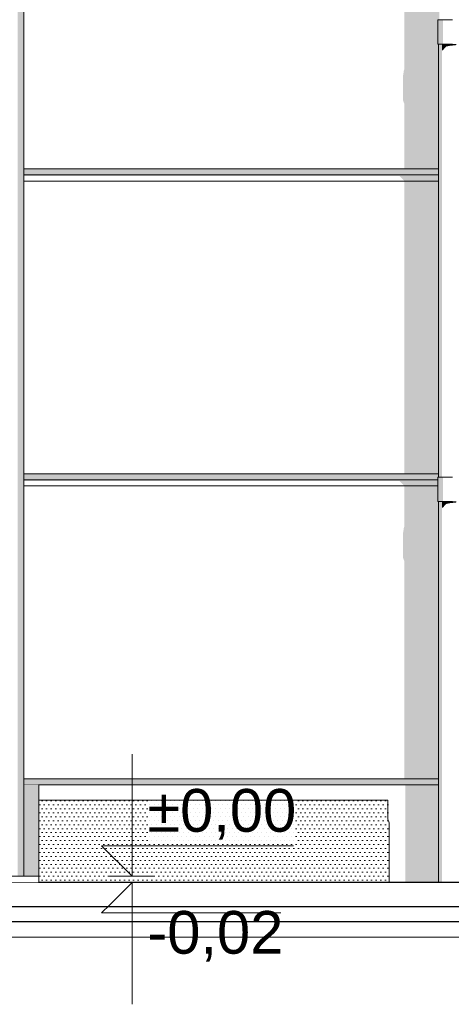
# Model space of a CAD drawing. Header units: millimetres. Extents: x 11 to 58287, y -2 to 19922.
# Tile 19 of 86: x 14743 to 16157, y 10892 to 14121. Entities that reach past the tile are written whole.
import ezdxf

# ---------------------------------------------------------------- set-up
doc = ezdxf.new("R2010")
doc.units = ezdxf.units.MM
doc.header["$MEASUREMENT"] = 0
doc.linetypes.add('Wipeout_Contour', pattern=[1000, 0, -1000])
for name, color, linetype in [('A_WYM_ZEWNETRZNE', 7, 'Continuous'), ('Nowe_A__SCIANY', 7, 'Continuous'), ('Nowe_A__STROPY', 7, 'Continuous'), ('Nowe_A_WN_WYPOSAZENIE', 7, 'Continuous'), ('Nowe_Drzwi Archicad', 7, 'Continuous')]:
    doc.layers.add(name, color=color, linetype=linetype)
for name, color, linetype, lineweight in [('A_WYM_ZEWNETRZNE_Nr_pióra__45', 7, 'Continuous', 15), ('A_WYM_ZEWNETRZNE_Nr_pióra__85', 7, 'Continuous', 13), ('A_WYPEŁNIENIA RYSUNKI_Nr_pióra__18', 9, 'Continuous', 13), ('A_WYPEŁNIENIA RYSUNKI_Nr_pióra__7', 7, 'Continuous', 13), ('Nowe_A__SCIANY_Nr_pióra__87', 7, 'Continuous', 13), ('Nowe_A__STROPY_Nr_pióra__1', 7, 'Continuous', 13), ('Nowe_A__STROPY_Nr_pióra__21', 7, 'Continuous', 25), ('Nowe_A_WN_WYPOSAZENIE_Nr_pióra__2', 7, 'Continuous', 13), ('Nowe_Drzwi Archicad_Nr_pióra__101', 252, 'Continuous', 5), ('Nowe_Drzwi Archicad_Nr_pióra__87', 7, 'Continuous', 13)]:
    doc.layers.add(name, color=color, linetype=linetype, lineweight=lineweight)
doc.styles.add('STYL_AUTOMATYCZNY_3', font='arial.ttf')

# ---------------------------------------------------------------- blocks, each defined once
blk = doc.blocks.new('ElemPrzekroju_2_1', base_point=(46338.2, 11312))
at = {"color": 254, "linetype": 'Wipeout_Contour', "lineweight": 0, "ltscale": 82367.119606}
blk.add_wipeout([(14756.4, 13632), (14756.4, 13612), (16114.9, 13612), (16114.9, 13632)], dxfattribs=at).dxf.layer = 'Nowe_A__SCIANY'
at = {"color": 254, "linetype": 'Wipeout_Contour', "lineweight": 0, "ltscale": 77304.406503}
blk.add_wipeout([(14756.4, 11612), (16114.9, 11612), (16114.9, 11632), (14756.4, 11632)], dxfattribs=at).dxf.layer = 'Nowe_A__SCIANY'
at = {"layer": 'Nowe_A__SCIANY', "linetype": 'Continuous', "lineweight": 0, "true_color": 0x000000}
for points in [[(14756.4, 13632), (14756.4, 13612), (16114.9, 13612), (16114.9, 13632)], [(14756.4, 11612), (16114.9, 11612), (16114.9, 11632), (14756.4, 11632)]]:
    blk.add_hatch(color=18, dxfattribs=at).paths.add_polyline_path(points)
at = {"layer": 'Nowe_A__SCIANY_Nr_pióra__87', "color": 7, "linetype": 'Continuous', "lineweight": 13}
blk.add_line((14756.4, 11612), (14805.5, 11612), dxfattribs=at)
at = {"color": 254, "linetype": 'Wipeout_Contour', "lineweight": 0, "ltscale": 169285.292285}
blk.add_wipeout([(14756.4, 14592), (14756.4, 13632), (16114.9, 13632), (16114.9, 14041.1), (16112.6, 14041.1), (16112.6, 14121.1), (16114.9, 14121.1), (16114.9, 14592)], dxfattribs=at).dxf.layer = 'Nowe_A__SCIANY'
at = {"color": 254, "linetype": 'Wipeout_Contour', "lineweight": 0, "ltscale": 119350.001907}
blk.add_wipeout([(14756.4, 11632), (16114.9, 11632), (16114.9, 12541.1), (16112.6, 12541.1), (16112.6, 12592), (14756.4, 12592)], dxfattribs=at).dxf.layer = 'Nowe_A__SCIANY'
at = {"layer": 'Nowe_A__SCIANY', "linetype": 'Continuous', "lineweight": 0, "true_color": 0x000000}
blk.add_hatch(color=18, dxfattribs=at).paths.add_polyline_path([(15998.5, 13936.6), (15998.5, 13856.6), (16003, 13844.7), (16003, 13632), (16114.9, 13632), (16114.9, 14041.1), (16112.6, 14041.1), (16112.6, 14121.1), (16114.9, 14121.1), (16114.9, 14592), (16003, 14592), (16003, 13959.1), (16001.6, 13956.1)])
at = {"layer": 'Nowe_A__SCIANY_Nr_pióra__87', "color": 7, "linetype": 'Continuous', "lineweight": 13}
for p, q in [((14756.4, 13632), (16114.9, 13632)), ((14756.4, 11632), (16114.9, 11632))]:
    blk.add_line(p, q, dxfattribs=at)
at = {"color": 254, "linetype": 'Wipeout_Contour', "lineweight": 0, "ltscale": 79721.47867}
blk.add_wipeout([(14756.4, 12612), (14756.4, 12592), (16112.6, 12592), (16112.6, 12612)], dxfattribs=at).dxf.layer = 'Nowe_A__SCIANY'
at = {"layer": 'Nowe_A__SCIANY', "linetype": 'Continuous', "lineweight": 0, "true_color": 0x000000}
blk.add_hatch(color=18, dxfattribs=at).paths.add_polyline_path([(15998.5, 12436.6), (15998.5, 12356.6), (16003, 12344.7), (16003, 11632), (16114.9, 11632), (16114.9, 12541.1), (16112.6, 12541.1), (16112.6, 12592), (16003, 12592), (16003, 12459.1), (16001.6, 12456.1)])
at = {"layer": 'Nowe_A__SCIANY_Nr_pióra__87', "color": 7, "linetype": 'Continuous', "lineweight": 13}
blk.add_line((14756.4, 12592), (16112.6, 12592), dxfattribs=at)
at = {"color": 254, "linetype": 'Wipeout_Contour', "lineweight": 0, "ltscale": 120709.476476}
blk.add_wipeout([(14756.4, 12632), (14756.4, 12612), (16112.6, 12612), (16112.6, 12621.1), (16114.9, 12621.1), (16114.9, 12632)], dxfattribs=at).dxf.layer = 'Nowe_A__SCIANY'
at = {"layer": 'Nowe_A__SCIANY', "linetype": 'Continuous', "lineweight": 0, "true_color": 0x000000}
for points in [[(14756.4, 12632), (14756.4, 12612), (16112.6, 12612), (16112.6, 12621.1), (16114.9, 12621.1), (16114.9, 12632)], [(14756.4, 12608.6), (15986.4, 12608.6), (16003, 12592), (16112.6, 12592), (16112.6, 12612), (14756.4, 12612)]]:
    blk.add_hatch(color=18, dxfattribs=at).paths.add_polyline_path(points)
at = {"layer": 'Nowe_A__SCIANY_Nr_pióra__87', "color": 7, "linetype": 'Continuous', "lineweight": 13}
blk.add_line((14756.4, 12612), (16112.6, 12612), dxfattribs=at)
at = {"color": 254, "linetype": 'Wipeout_Contour', "lineweight": 0, "ltscale": 81044.362972}
blk.add_wipeout([(14756.4, 12632), (16114.9, 12632), (16114.9, 13592), (14756.4, 13592)], dxfattribs=at).dxf.layer = 'Nowe_A__SCIANY'
at = {"layer": 'Nowe_A__SCIANY_Nr_pióra__87', "color": 7, "linetype": 'Continuous', "lineweight": 13}
blk.add_line((14756.4, 12632), (16114.9, 12632), dxfattribs=at)
at = {"color": 254, "linetype": 'Wipeout_Contour', "lineweight": 0, "ltscale": 82314.186799}
blk.add_wipeout([(14756.4, 13592), (16114.9, 13592), (16114.9, 13612), (14756.4, 13612)], dxfattribs=at).dxf.layer = 'Nowe_A__SCIANY'
at = {"layer": 'Nowe_A__SCIANY', "linetype": 'Continuous', "lineweight": 0, "true_color": 0x000000}
for points in [[(14756.4, 13608.6), (15986.4, 13608.6), (16003, 13592), (16114.9, 13592), (16114.9, 13612), (14756.4, 13612)], [(16003, 12632), (16114.9, 12632), (16114.9, 13592), (16003, 13592)]]:
    blk.add_hatch(color=18, dxfattribs=at).paths.add_polyline_path(points)
at = {"layer": 'Nowe_A__SCIANY_Nr_pióra__87', "color": 7, "linetype": 'Continuous', "lineweight": 13}
for p, q in [((14756.4, 13612), (16114.9, 13612)), ((14756.4, 13592), (16114.9, 13592))]:
    blk.add_line(p, q, dxfattribs=at)
blk = doc.blocks.new('ElemPrzekroju_4_1', base_point=(46338.2, 11312))
at = {"color": 254, "linetype": 'Wipeout_Contour', "lineweight": 0, "ltscale": 74819.201445}
blk.add_wipeout([(14756.4, 11312), (14805.5, 11312), (14805.5, 11612), (14756.4, 11612)], dxfattribs=at).dxf.layer = 'Nowe_Drzwi Archicad'
at = {"layer": 'Nowe_Drzwi Archicad', "linetype": 'Continuous', "lineweight": 0, "true_color": 0x000000}
blk.add_hatch(color=18, dxfattribs=at).paths.add_polyline_path([(14756.4, 11312), (14805.5, 11312), (14805.5, 11612), (14756.4, 11612)])
at = {"color": 254, "linetype": 'Wipeout_Contour', "lineweight": 0, "ltscale": 79700.545822}
blk.add_wipeout([(14756.4, 15312), (14748.9, 15304.5), (14748.9, 11312), (14756.4, 11312)], dxfattribs=at).dxf.layer = 'Nowe_Drzwi Archicad'
at = {"layer": 'Nowe_Drzwi Archicad', "linetype": 'Continuous', "lineweight": 0, "true_color": 0x000000}
blk.add_hatch(color=18, dxfattribs=at).paths.add_polyline_path([(14756.4, 15312), (14748.9, 15304.5), (14748.9, 11312), (14756.4, 11312)])
at = {"color": 254, "linetype": 'Wipeout_Contour', "lineweight": 0, "ltscale": 79656.396837}
blk.add_wipeout([(14736.4, 11312), (14748.9, 11312), (14748.9, 15304.5), (14736.4, 15292)], dxfattribs=at).dxf.layer = 'Nowe_Drzwi Archicad'
at = {"layer": 'Nowe_Drzwi Archicad', "linetype": 'Continuous', "lineweight": 0, "true_color": 0x000000}
blk.add_hatch(color=18, dxfattribs=at).paths.add_polyline_path([(14736.4, 11312), (14748.9, 11312), (14748.9, 15304.5), (14736.4, 15292)])
at = {"layer": 'Nowe_Drzwi Archicad_Nr_pióra__101', "color": 252, "linetype": 'Continuous', "lineweight": 5}
blk.add_line((14756.4, 11612), (14756.4, 11312), dxfattribs=at)
at = {"layer": 'Nowe_Drzwi Archicad_Nr_pióra__87', "color": 7, "linetype": 'Continuous', "lineweight": 13}
for p, q in [((14756.4, 14592), (14756.4, 13632)), ((14756.4, 13632), (14756.4, 13612)), ((14756.4, 13592), (14756.4, 13612)), ((14756.4, 13592), (14756.4, 12632)), ((14756.4, 12632), (14756.4, 12612)), ((14756.4, 12592), (14756.4, 12612)), ((14756.4, 12592), (14756.4, 11632)), ((14756.4, 11632), (14756.4, 11612))]:
    blk.add_line(p, q, dxfattribs=at)
blk = doc.blocks.new('ElemPrzekroju_9_1', base_point=(46338.2, 11312))
at = {"color": 254, "linetype": 'Wipeout_Contour', "lineweight": 0, "ltscale": 76976.458917}
blk.add_wipeout([(14805.5, 11612), (14805.5, 11292), (16114.9, 11292), (16114.9, 11612)], dxfattribs=at).dxf.layer = 'Nowe_A__SCIANY'
at = {"layer": 'Nowe_A__SCIANY', "linetype": 'Continuous', "lineweight": 0, "true_color": 0x000000}
blk.add_hatch(color=18, dxfattribs=at).paths.add_polyline_path([(16114.9, 11612), (16006.1, 11612), (16006.1, 11292), (16114.9, 11292)])
at = {"layer": 'Nowe_A__SCIANY_Nr_pióra__87', "color": 7, "linetype": 'Continuous', "lineweight": 13}
for p in [(14805.5, 11312), (16114.9, 11612)]:
    blk.add_line(p, (14805.5, 11612), dxfattribs=at)
blk = doc.blocks.new('ElemPrzekroju_19_1', base_point=(46338.2, 11312))
at = {"color": 254, "linetype": 'Wipeout_Contour', "lineweight": 0, "ltscale": 87633.309643}
blk.add_wipeout([(16114.9, 15541.1), (16114.9, 14121.1), (16117.9, 14121.1), (16117.9, 15541.1)], dxfattribs=at).dxf.layer = 'Nowe_A_WN_WYPOSAZENIE'
at = {"color": 254, "linetype": 'Wipeout_Contour', "lineweight": 0, "ltscale": 83690.645383}
blk.add_wipeout([(16114.9, 14041.1), (16114.9, 12621.1), (16117.9, 12621.1), (16117.9, 14041.1)], dxfattribs=at).dxf.layer = 'Nowe_A_WN_WYPOSAZENIE'
at = {"color": 254, "linetype": 'Wipeout_Contour', "lineweight": 0, "ltscale": 80199.390565}
blk.add_wipeout([(16114.9, 11292), (16117.9, 11292), (16117.9, 12541.1), (16114.9, 12541.1)], dxfattribs=at).dxf.layer = 'Nowe_A_WN_WYPOSAZENIE'
at = {"layer": 'Nowe_A_WN_WYPOSAZENIE', "linetype": 'Continuous', "lineweight": 0, "true_color": 0x000000}
for points in [[(16114.9, 15541.1), (16114.9, 14121.1), (16117.9, 14121.1), (16117.9, 15541.1)], [(16114.9, 14041.1), (16114.9, 12621.1), (16117.9, 12621.1), (16117.9, 14041.1)], [(16114.9, 11292), (16117.9, 11292), (16117.9, 12541.1), (16114.9, 12541.1)]]:
    blk.add_hatch(color=18, dxfattribs=at).paths.add_polyline_path(points)
at = {"color": 254, "linetype": 'Wipeout_Contour', "lineweight": 0, "ltscale": 83708.67689}
blk.add_wipeout([(16117.9, 12621.1), (16126.6, 12621.1), (16126.6, 14041.1), (16117.9, 14041.1)], dxfattribs=at).dxf.layer = 'Nowe_A_WN_WYPOSAZENIE'
at = {"color": 254, "linetype": 'Wipeout_Contour', "lineweight": 0, "ltscale": 80218.204414}
blk.add_wipeout([(16117.9, 11292), (16126.6, 11292), (16126.6, 12541.1), (16117.9, 12541.1)], dxfattribs=at).dxf.layer = 'Nowe_A_WN_WYPOSAZENIE'
at = {"layer": 'Nowe_A_WN_WYPOSAZENIE', "linetype": 'Continuous', "lineweight": 0, "true_color": 0x000000}
for points in [[(16117.9, 12621.1), (16126.6, 12621.1), (16126.6, 14041.1), (16117.9, 14041.1)], [(16117.9, 11292), (16126.6, 11292), (16126.6, 12541.1), (16117.9, 12541.1)]]:
    blk.add_hatch(color=18, dxfattribs=at).paths.add_polyline_path(points)
at = {"color": 254, "linetype": 'Wipeout_Contour', "lineweight": 0, "ltscale": 83742.572185}
blk.add_wipeout([(16126.6, 12621.1), (16139.9, 12621.1), (16139.9, 14041.1), (16126.6, 14041.1)], dxfattribs=at).dxf.layer = 'Nowe_A_WN_WYPOSAZENIE'
at = {"color": 254, "linetype": 'Wipeout_Contour', "lineweight": 0, "ltscale": 80253.569396}
blk.add_wipeout([(16139.9, 12541.1), (16126.6, 12541.1), (16126.6, 11292), (16139.9, 11292)], dxfattribs=at).dxf.layer = 'Nowe_A_WN_WYPOSAZENIE'
at = {"color": 254, "linetype": 'Wipeout_Contour', "lineweight": 0, "ltscale": 85602.622898}
blk.add_wipeout([(16112.6, 14041.1), (16118.3, 14041.1), (16118.3, 14121.1), (16112.6, 14121.1)], dxfattribs=at).dxf.layer = 'Nowe_A_WN_WYPOSAZENIE'
at = {"color": 254, "linetype": 'Wipeout_Contour', "lineweight": 0, "ltscale": 83788.25356}
blk.add_wipeout([(16139.9, 12621.1), (16156.2, 12621.1), (16156.2, 14041.1), (16139.9, 14041.1)], dxfattribs=at).dxf.layer = 'Nowe_A_WN_WYPOSAZENIE'
at = {"color": 254, "linetype": 'Wipeout_Contour', "lineweight": 0, "ltscale": 81779.677462}
blk.add_wipeout([(16112.6, 12541.1), (16118.3, 12541.1), (16118.3, 12621.1), (16112.6, 12621.1)], dxfattribs=at).dxf.layer = 'Nowe_A_WN_WYPOSAZENIE'
at = {"color": 254, "linetype": 'Wipeout_Contour', "lineweight": 0, "ltscale": 80301.22962}
blk.add_wipeout([(16156.2, 12541.1), (16139.9, 12541.1), (16139.9, 11292), (16156.2, 11292)], dxfattribs=at).dxf.layer = 'Nowe_A_WN_WYPOSAZENIE'
at = {"layer": 'Nowe_A_WN_WYPOSAZENIE', "linetype": 'Continuous', "lineweight": 0, "true_color": 0x000000}
for points in [[(16112.6, 14041.1), (16118.3, 14041.1), (16118.3, 14121.1), (16112.6, 14121.1)], [(16112.6, 12541.1), (16118.3, 12541.1), (16118.3, 12621.1), (16112.6, 12621.1)]]:
    blk.add_hatch(color=18, dxfattribs=at).paths.add_polyline_path(points)
at = {"color": 254, "linetype": 'Wipeout_Contour', "lineweight": 0, "ltscale": 83840.220365}
blk.add_wipeout([(16173.6, 14041.1), (16156.2, 14041.1), (16156.2, 12621.1), (16173.6, 12621.1)], dxfattribs=at).dxf.layer = 'Nowe_A_WN_WYPOSAZENIE'
at = {"color": 254, "linetype": 'Wipeout_Contour', "lineweight": 0, "ltscale": 80355.444659}
blk.add_wipeout([(16156.2, 12541.1), (16156.2, 11292), (16173.6, 11292), (16173.6, 12541.1)], dxfattribs=at).dxf.layer = 'Nowe_A_WN_WYPOSAZENIE'
at = {"color": 254, "linetype": 'Wipeout_Contour', "lineweight": 0, "ltscale": 85627.297695}
blk.add_wipeout([(16118.3, 14041.1), (16129, 14041.1), (16129, 14121.1), (16118.3, 14121.1)], dxfattribs=at).dxf.layer = 'Nowe_A_WN_WYPOSAZENIE'
at = {"color": 254, "linetype": 'Wipeout_Contour', "lineweight": 0, "ltscale": 81805.505264}
blk.add_wipeout([(16118.3, 12541.1), (16129, 12541.1), (16129, 12621.1), (16118.3, 12621.1)], dxfattribs=at).dxf.layer = 'Nowe_A_WN_WYPOSAZENIE'
at = {"layer": 'Nowe_A_WN_WYPOSAZENIE', "linetype": 'Continuous', "lineweight": 0, "true_color": 0x000000}
for points in [[(16118.3, 14041.1), (16129, 14041.1), (16129, 14121.1), (16118.3, 14121.1)], [(16118.3, 12541.1), (16129, 12541.1), (16129, 12621.1), (16118.3, 12621.1)]]:
    blk.add_hatch(color=18, dxfattribs=at).paths.add_polyline_path(points)
at = {"layer": 'Nowe_A_WN_WYPOSAZENIE_Nr_pióra__2', "color": 7, "linetype": 'Continuous', "lineweight": 13}
for p, q in [((16112.6, 14041.1), (16112.6, 14121.1)), ((16112.6, 12541.1), (16112.6, 12621.1))]:
    blk.add_line(p, q, dxfattribs=at)
at = {"color": 254, "linetype": 'Wipeout_Contour', "lineweight": 0, "ltscale": 85665.450687}
blk.add_wipeout([(16129, 14041.1), (16143.6, 14041.1), (16143.6, 14121.1), (16129, 14121.1)], dxfattribs=at).dxf.layer = 'Nowe_A_WN_WYPOSAZENIE'
at = {"color": 254, "linetype": 'Wipeout_Contour', "lineweight": 0, "ltscale": 81845.439708}
blk.add_wipeout([(16129, 12541.1), (16143.6, 12541.1), (16143.6, 12621.1), (16129, 12621.1)], dxfattribs=at).dxf.layer = 'Nowe_A_WN_WYPOSAZENIE'
at = {"layer": 'Nowe_A_WN_WYPOSAZENIE_Nr_pióra__2', "color": 7, "linetype": 'Continuous', "lineweight": 13}
for p, q in [((16112.6, 14121.1), (16118.3, 14121.1)), ((16112.6, 14041.1), (16118.3, 14041.1)), ((16114.9, 12621.1), (16114.9, 14041.1)), ((16112.6, 12621.1), (16118.3, 12621.1)), ((16112.6, 12541.1), (16118.3, 12541.1)), ((16114.9, 11292), (16114.9, 12541.1))]:
    blk.add_line(p, q, dxfattribs=at)
at = {"color": 254, "linetype": 'Wipeout_Contour', "lineweight": 0, "ltscale": 85712.958271}
blk.add_wipeout([(16143.6, 14121.1), (16143.6, 14041.1), (16160.5, 14041.1), (16160.5, 14121.1)], dxfattribs=at).dxf.layer = 'Nowe_A_WN_WYPOSAZENIE'
at = {"color": 254, "linetype": 'Wipeout_Contour', "lineweight": 0, "ltscale": 81895.163222}
blk.add_wipeout([(16143.6, 12621.1), (16143.6, 12541.1), (16160.5, 12541.1), (16160.5, 12621.1)], dxfattribs=at).dxf.layer = 'Nowe_A_WN_WYPOSAZENIE'
at = {"layer": 'Nowe_A_WN_WYPOSAZENIE', "linetype": 'Continuous', "lineweight": 0, "true_color": 0x000000}
for points in [[(16139.9, 14041.1), (16126.6, 14041.1), (16126.6, 14019.6), (16130.4, 14022.5), (16139.9, 14033)], [(16139.9, 14041.1), (16139.9, 14033), (16156.2, 14036.4), (16156.2, 14041.1)], [(16173.6, 14041.1), (16156.2, 14041.1), (16156.2, 14036.4), (16157, 14036.1), (16173.6, 14037.9)], [(16139.9, 12541.1), (16126.6, 12541.1), (16126.6, 12519.6), (16130.4, 12522.5), (16139.9, 12533)], [(16139.9, 12541.1), (16139.9, 12533), (16156.2, 12536.4), (16156.2, 12541.1)], [(16156.2, 12541.1), (16156.2, 12536.4), (16157, 12536.1), (16173.6, 12537.9), (16173.6, 12541.1)]]:
    blk.add_hatch(color=18, dxfattribs=at).paths.add_polyline_path(points)
at = {"layer": 'Nowe_A_WN_WYPOSAZENIE_Nr_pióra__2', "color": 7, "linetype": 'Continuous', "lineweight": 13}
for p, q in [((16118.3, 14121.1), (16129, 14121.1)), ((16129, 14121.1), (16143.6, 14121.1)), ((16143.6, 14121.1), (16160.5, 14121.1)), ((16118.3, 14041.1), (16129, 14041.1)), ((16129, 14041.1), (16143.6, 14041.1)), ((16143.6, 14041.1), (16160.5, 14041.1)), ((16118.3, 12621.1), (16129, 12621.1)), ((16129, 12621.1), (16143.6, 12621.1)), ((16143.6, 12621.1), (16160.5, 12621.1)), ((16118.3, 12541.1), (16129, 12541.1)), ((16129, 12541.1), (16143.6, 12541.1)), ((16143.6, 12541.1), (16160.5, 12541.1))]:
    blk.add_line(p, q, dxfattribs=at)
blk = doc.blocks.new('ElemPrzekroju_20_1', base_point=(46338.2, 11312))
at = {"color": 254, "linetype": 'Wipeout_Contour', "lineweight": 0, "ltscale": 132541.412454}
blk.add_wipeout([(53195.6, 11212), (4091.8, 11212), (4091.8, 11162), (53195.6, 11162)], dxfattribs=at).dxf.layer = 'Nowe_A__STROPY'
at = {"color": 254, "linetype": 'Wipeout_Contour', "lineweight": 0, "ltscale": 132690.398547}
blk.add_wipeout([(4091.8, 11212), (53195.6, 11212), (53195.6, 11292), (4091.8, 11292)], dxfattribs=at).dxf.layer = 'Nowe_A__STROPY'
at = {"color": 254, "linetype": 'Wipeout_Contour', "lineweight": 0, "ltscale": 132426.986127}
blk.add_wipeout([(4091.8, 11112), (53195.6, 11112), (53195.6, 11162), (4091.8, 11162)], dxfattribs=at).dxf.layer = 'Nowe_A__STROPY'
at = {"layer": 'Nowe_A__STROPY_Nr_pióra__1', "color": 7, "linetype": 'Continuous', "lineweight": 13}
blk.add_line((53195.6, 11112), (4091.8, 11112), dxfattribs=at)
at = {"layer": 'Nowe_A__STROPY_Nr_pióra__21', "color": 7, "linetype": 'Continuous', "lineweight": 25}
for p, q in [((53195.6, 11292), (4091.8, 11292)), ((53195.6, 11212), (4091.8, 11212)), ((53195.6, 11162), (4091.8, 11162))]:
    blk.add_line(p, q, dxfattribs=at)
blk = doc.blocks.new('ElemPrzekroju_24_1', base_point=(46338.2, 11312))
at = {"color": 254, "linetype": 'Wipeout_Contour', "lineweight": 0, "ltscale": 69580.043426}
blk.add_wipeout([(11555.5, 11312), (11555.5, 11292), (14805.5, 11292), (14805.5, 11312)], dxfattribs=at).dxf.layer = 'Nowe_A__SCIANY'
at = {"layer": 'Nowe_A__SCIANY_Nr_pióra__87', "color": 7, "linetype": 'Continuous', "lineweight": 13}
for p, q in [((11555.5, 11292), (11555.5, 11312)), ((14805.5, 11312), (11555.5, 11312)), ((14805.5, 11292), (14805.5, 11312))]:
    blk.add_line(p, q, dxfattribs=at)
blk = doc.blocks.new('Wymiary_5_1', base_point=(15110.8, 11292))
at = {"layer": 'A_WYM_ZEWNETRZNE_Nr_pióra__45', "color": 7, "linetype": 'Continuous', "lineweight": 15}
for p, q in [((15110.8, 11312), (15110.8, 11712)), ((15110.8, 11312), (15010.8, 11412)), ((15010.8, 11412), (15110.8, 11412)), ((15110.8, 11412), (15639.8, 11412)), ((15110.8, 11292), (15010.8, 11192)), ((15110.8, 11292), (15110.8, 10892)), ((15010.8, 11192), (15110.8, 11192)), ((15110.8, 11192), (15598.4, 11192))]:
    blk.add_line(p, q, dxfattribs=at)
at = {"layer": 'A_WYM_ZEWNETRZNE_Nr_pióra__85', "color": 7, "linetype": 'Continuous', "lineweight": 13}
for p, q in [((15110.8, 11312), (15035.8, 11312)), ((15110.8, 11312), (15185.8, 11312)), ((15110.8, 11292), (15035.8, 11292)), ((15110.8, 11292), (15185.8, 11292))]:
    blk.add_line(p, q, dxfattribs=at)
at = {"layer": 'A_WYM_ZEWNETRZNE_Nr_pióra__85', "color": 7, "lineweight": 13, "char_height": 140, "attachment_point": 7, "style": 'STYL_AUTOMATYCZNY_3'}
for s, insert in [('\\A1;{\\pql;\\fArial|b0|i0|c238|p0;\\W1.000000;±0,00}', (15160.8, 11432)), ('\\A1;{\\pql;\\fArial|b0|i0|c238|p0;\\W1.000000;-0,02}', (15160.8, 11032))]:
    blk.add_mtext(s, dxfattribs=dict(at, insert=insert))

msp = doc.modelspace()

# ---------------------------------------------------------------- block references
at = {"layer": 'Nowe_A__SCIANY', "lineweight": 0}
msp.add_blockref('ElemPrzekroju_2_1', (46338.2, 11312), dxfattribs=at)

# ---------------------------------------------------------------- next in the draw order: block references
at = {"layer": 'Nowe_Drzwi Archicad', "lineweight": 0}
msp.add_blockref('ElemPrzekroju_4_1', (46338.2, 11312), dxfattribs=at)

# ---------------------------------------------------------------- next in the draw order: block references
at = {"layer": 'Nowe_A__SCIANY', "lineweight": 0}
msp.add_blockref('ElemPrzekroju_9_1', (46338.2, 11312), dxfattribs=at)

# ---------------------------------------------------------------- next in the draw order: block references
at = {"layer": 'Nowe_A_WN_WYPOSAZENIE', "lineweight": 0}
msp.add_blockref('ElemPrzekroju_19_1', (46338.2, 11312), dxfattribs=at)

# ---------------------------------------------------------------- next in the draw order: block references
at = {"layer": 'Nowe_A__STROPY', "lineweight": 0}
msp.add_blockref('ElemPrzekroju_20_1', (46338.2, 11312), dxfattribs=at)

# ---------------------------------------------------------------- next in the draw order: block references
at = {"layer": 'A_WYM_ZEWNETRZNE', "color": 7, "linetype": 'Continuous', "lineweight": 13}
msp.add_blockref('Wymiary_5_1', (15110.8, 11292), dxfattribs=at)
at = {"layer": 'Nowe_A__SCIANY', "lineweight": 0}
msp.add_blockref('ElemPrzekroju_24_1', (46338.2, 11312), dxfattribs=at)

# ---------------------------------------------------------------- next in the draw order: hatches: boundary and pattern name
at = {"layer": 'A_WYPEŁNIENIA RYSUNKI_Nr_pióra__18', "linetype": 'Continuous', "lineweight": 13}
h = msp.add_hatch(dxfattribs=at)
h.set_pattern_fill('Tynk_akrylowy_na_siatce__7B', color=9, style=0, pattern_type=2)
h.set_pattern_definition([(0, (46338.244, 11312.036), (0, 25.980762), [0, -15]), (0, (46345.744, 11325.026), (0, 25.980762), [0, -15])])
h.paths.add_polyline_path([(14805.5, 11292), (15953, 11292), (15953, 11487.1), (15948.5, 11499), (15948.5, 11561.3), (14805.5, 11561.3)])

# ---------------------------------------------------------------- next in the draw order: linework, layer by layer
at = {"layer": 'A_WYPEŁNIENIA RYSUNKI_Nr_pióra__7', "color": 7, "linetype": 'Continuous', "lineweight": 13, "flags": 128}
msp.add_lwpolyline([(14805.5, 11292), (15953, 11292), (15953, 11487.1), (15948.5, 11499), (15948.5, 11561.3), (14805.5, 11561.3)], close=True, dxfattribs=at)

doc.saveas('drawing.dxf')
